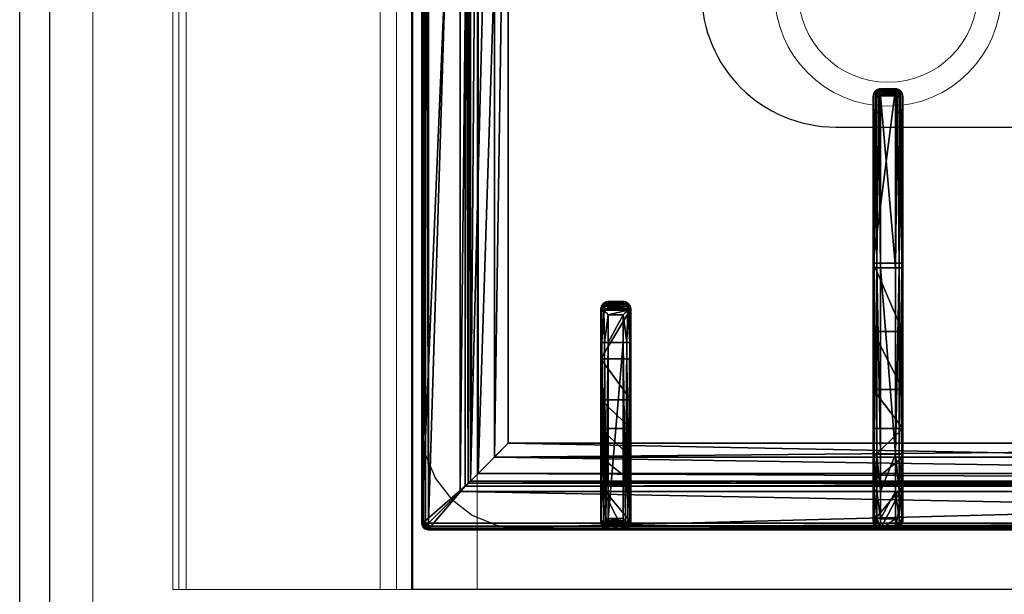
# Model space of a CAD drawing. Header units: millimetres. Extents: x 69858 to 162505, y 5570 to 25972.
# Tile 14 of 53: x 71794 to 72124, y 14119 to 14312. Entities that reach past the tile are written whole.
import ezdxf

# ---------------------------------------------------------------- set-up
doc = ezdxf.new("R2010")
doc.units = ezdxf.units.MM
doc.header["$LTSCALE"] = 2.5
doc.linetypes.add('CONTINUA', pattern=[0])
doc.linetypes.add('DASHED', pattern=[19.05, 12.7, -6.35])
for name, color, linetype in [('Arch', 7, 'Continuous'), ('IQ_200_3D', 1, 'Continuous'), ('IQ_204_2D', 7, 'CONTINUA'), ('IQ_204_3D', 7, 'Continuous')]:
    doc.layers.add(name, color=color, linetype=linetype)
for name, color, linetype, lineweight in [('CKD Equipments', 252, 'Continuous', 0), ('EQUIPMENT', 210, 'Continuous', 0), ('WALL', 132, 'Continuous', 25)]:
    doc.layers.add(name, color=color, linetype=linetype, lineweight=lineweight)

# ---------------------------------------------------------------- blocks, each defined once
blk = doc.blocks.new('*U95')
at = {"color": 8}
blk.add_lwpolyline([(0, -100), (6936.3, -100), (6936.3, -90), (0, -90)], close=True, dxfattribs=at)
blk = doc.blocks.new('ELECTROLUX-MC7-TOPFYERBRURNERS4')
at = {"layer": 'IQ_200_3D', "color": 8}
for points, invisible_edges in [([(54.11, -83.5, 900), (45.37, -84.65, 900), (0, -80.5, 900)], 10), ([(45.37, -84.65, 900), (37.22, -88.02, 900), (0, -80.5, 900)], 10), ([(37.22, -88.02, 900), (30.23, -93.39, 900), (0, -80.5, 900)], 10), ([(30.23, -93.39, 900), (24.86, -100.38, 900), (0, -80.5, 900)], 10), ([(24.86, -100.38, 900), (21.49, -108.53, 900), (0, -80.5, 900)], 10), ([(21.49, -108.53, 900), (20.34, -117.26, 900), (0, -80.5, 900)], 10), ([(0, -80.5, 900), (20.34, -117.26, 900), (20.34, -619.74, 900), (0, -655, 900)], 5), ([(400, -80.5, 900), (345.89, -83.5, 900), (54.11, -83.5, 900), (0, -80.5, 900)], 5)]:
    blk.add_3dface(points, dxfattribs=dict(at, invisible_edges=invisible_edges))
at = {"layer": 'IQ_204_2D', "color": 8}
for p, q in [((20, -651.5), (20, -85.5)), ((378, -83.5), (22, -83.5)), ((22.47, -143.5), (82.76, -143.5)), ((82.76, -143.5), (91.91, -143.5)), ((94.04, -143.5), (91.91, -143.5)), ((20, -151), (20, -146)), ((20, -151), (20, -146)), ((22, -151), (22, -146)), ((82.81, -146), (22, -146)), ((82.81, -151), (82.81, -146)), ((92.02, -146), (82.81, -146)), ((92.02, -146), (92.02, -151)), ((94.37, -146), (96.48, -146)), ((94.37, -151), (94.37, -146)), ((96.48, -146), (96.48, -151)), ((22, -151), (82.81, -151)), ((82.81, -151), (92.02, -151)), ((96.48, -151), (94.37, -151)), ((82.76, -153.5), (22.47, -153.5)), ((91.91, -153.5), (82.76, -153.5)), ((91.91, -153.5), (94.04, -153.5)), ((20.31, -237.25), (20.31, -242.25)), ((20.31, -237.25), (45.31, -237.25)), ((45.31, -234.75), (22.81, -234.75)), ((45.31, -237.25), (45.31, -234.75)), ((107.76, -234.75), (45.31, -234.75)), ((45.31, -237.25), (45.31, -242.25)), ((45.31, -237.25), (107.81, -237.25)), ((164.89, -234.75), (107.76, -234.75)), ((107.81, -237.25), (107.81, -242.25)), ((107.81, -237.25), (165.46, -237.25)), ((165.31, -234.75), (164.89, -234.75)), ((165.46, -237.25), (165.46, -242.25)), ((167.27, -236.66), (167.27, -242.84)), ((167.36, -237.25), (167.36, -242.25)), ((167.36, -237.25), (167.81, -237.25)), ((167.81, -237.25), (167.81, -242.25)), ((45.31, -242.25), (20.31, -242.25)), ((45.31, -244.75), (45.31, -242.25)), ((107.81, -242.25), (45.31, -242.25)), ((165.46, -242.25), (107.81, -242.25)), ((167.81, -242.25), (167.36, -242.25)), ((22.81, -244.75), (45.31, -244.75)), ((45.31, -244.75), (107.76, -244.75)), ((107.76, -244.75), (164.89, -244.75)), ((164.89, -244.75), (165.31, -244.75))]:
    blk.add_line(p, q, dxfattribs=at)
blk.add_lwpolyline([(48.98, -112.48), (351.02, -112.48), (351.02, -624.52), (48.98, -624.52)], close=True, dxfattribs=at)
blk.add_lwpolyline([(245, -353.5), (245, -222.25, 1), (155, -222.25), (155, -353.5)], format="xyb", dxfattribs=at)
for centre, radius, start, end in [((22, -85.5), 2, 90, 180), ((22.81, -237.25), 2.5, 90, 180), ((22.81, -242.25), 2.5, 180, 270)]:
    blk.add_arc(centre, radius, start, end, dxfattribs=at)
for centre, major_axis, ratio, start_param, end_param in [((22.47, -146), (0, 2.5), 0.948965, 0, 0.895145), ((82.76, -146), (0, 2.5), 0.02182, 4.712389, 6.283185), ((91.91, -146), (0, 2.5), 0.84544, -0.894481, 0), ((91.91, -146), (2.5, 2.5), 0.02182, 4.734206, 5.410521), ((91.91, -146), (-1.92, 1.92), 0.8391, 4.014257, 4.690572), ((82.76, -151), (0, 2.5), 0.02182, 3.141593, 4.712389), ((91.91, -151), (-2.5, 2.5), 0.02182, 4.014257, 4.690572), ((91.91, -151), (1.92, 1.92), 0.8391, 4.734206, 5.410521), ((22.47, -151), (0, 2.5), 0.948965, 2.246448, 3.141593), ((91.91, -151), (0, 2.5), 0.84544, 3.141593, 4.036074), ((107.76, -237.25), (0, 2.5), 0.02182, -1.570796, 0), ((164.89, -237.25), (0, 2.5), 0.951091, -0.914364, 0), ((165.31, -237.25), (2.5, 0), 0.99863, 0, 1.570796), ((163.89, -237.25), (-3.47, 0), 0.720185, 3.141593, 3.380139), ((107.76, -242.25), (0, 2.5), 0.02182, 3.141593, 4.712389), ((164.89, -242.25), (0, 2.5), 0.951091, 3.141593, 4.055957), ((165.31, -242.25), (2.5, 0), 0.99863, 4.712389, 6.283185), ((163.89, -242.25), (3.47, 0), 0.720185, -0.238546, 0)]:
    blk.add_ellipse(centre, major_axis=major_axis, ratio=ratio, start_param=start_param, end_param=end_param, dxfattribs=at)
for points, knots in [([(20.62, -144.44), (20.45, -144.64), (20.31, -144.87), (20.14, -145.25), (20.09, -145.41), (20.03, -145.71), (20.01, -145.86), (20, -146)], [11.858599, 11.858599, 11.858599, 11.858599, 12.773425, 12.773425, 13.35037, 13.35037, 13.927314, 13.927314, 13.927314, 13.927314]), ([(22, -146), (21.87, -145.86), (21.74, -145.71), (21.47, -145.41), (21.33, -145.25), (20.99, -144.87), (20.79, -144.64), (20.62, -144.44)], [0, 0, 0, 0, 0.576945, 0.576945, 1.153889, 1.153889, 2.068716, 2.068716, 2.068716, 2.068716]), ([(96.48, -146), (96.48, -145.84), (96.46, -145.68), (96.4, -145.36), (96.35, -145.2), (96.23, -144.89), (96.15, -144.74), (95.97, -144.47), (95.87, -144.34), (95.65, -144.12), (95.53, -144.02), (95.26, -143.83), (95.12, -143.75), (94.82, -143.63), (94.66, -143.58), (94.35, -143.51), (94.19, -143.5), (94.04, -143.5)], [15.096253, 15.096253, 15.096253, 15.096253, 15.567018, 15.567018, 16.037783, 16.037783, 16.508548, 16.508548, 16.979314, 16.979314, 17.45135, 17.45135, 17.923386, 17.923386, 18.395422, 18.395422, 18.867458, 18.867458, 18.867458, 18.867458]), ([(20, -151), (20.01, -151.14), (20.03, -151.29), (20.09, -151.59), (20.14, -151.75), (20.31, -152.13), (20.45, -152.36), (20.62, -152.56)], [0, 0, 0, 0, 0.576945, 0.576945, 1.153889, 1.153889, 2.068716, 2.068716, 2.068716, 2.068716]), ([(20.62, -152.56), (20.79, -152.36), (20.99, -152.13), (21.33, -151.75), (21.47, -151.59), (21.74, -151.29), (21.87, -151.14), (22, -151)], [11.858599, 11.858599, 11.858599, 11.858599, 12.773425, 12.773425, 13.35037, 13.35037, 13.927314, 13.927314, 13.927314, 13.927314]), ([(94.04, -153.5), (94.19, -153.5), (94.35, -153.49), (94.66, -153.42), (94.82, -153.37), (95.12, -153.25), (95.26, -153.17), (95.53, -152.98), (95.65, -152.88), (95.87, -152.66), (95.97, -152.53), (96.15, -152.26), (96.23, -152.11), (96.35, -151.8), (96.4, -151.64), (96.46, -151.32), (96.48, -151.16), (96.48, -151)], [3.776921, 3.776921, 3.776921, 3.776921, 4.248957, 4.248957, 4.720993, 4.720993, 5.193029, 5.193029, 5.665065, 5.665065, 6.135831, 6.135831, 6.606596, 6.606596, 7.077361, 7.077361, 7.548126, 7.548126, 7.548126, 7.548126]), ([(165.46, -237.25), (165.46, -237.25), (165.46, -237.25), (165.46, -237.25), (165.46, -237.25), (165.46, -237.25), (165.46, -237.25), (165.46, -237.24), (165.46, -237.24), (165.46, -237.24), (165.47, -237.24), (165.47, -237.23), (165.47, -237.23), (165.49, -237.21), (165.5, -237.2), (165.52, -237.18), (165.54, -237.16), (165.59, -237.09), (165.63, -237.05), (165.75, -236.91), (165.85, -236.81), (166.03, -236.6), (166.13, -236.49), (166.32, -236.27), (166.41, -236.16), (166.59, -235.94), (166.69, -235.83), (166.78, -235.72)], [8.18857, 8.18857, 8.18857, 8.18857, 8.190334, 8.190334, 8.192098, 8.192098, 8.195626, 8.195626, 8.202682, 8.202682, 8.216794, 8.216794, 8.245018, 8.245018, 8.301466, 8.301466, 8.414361, 8.414361, 8.640152, 8.640152, 9.091733, 9.091733, 9.543315, 9.543315, 9.994896, 9.994896, 10.458359, 10.458359, 10.458359, 10.458359]), ([(166.78, -235.72), (166.93, -235.92), (167.06, -236.13), (167.2, -236.45), (167.24, -236.56), (167.27, -236.66)], [11.917214, 11.917214, 11.917214, 11.917214, 12.775852, 12.775852, 13.165698, 13.165698, 13.165698, 13.165698]), ([(166.78, -243.78), (166.69, -243.67), (166.59, -243.56), (166.41, -243.34), (166.32, -243.23), (166.13, -243.01), (166.03, -242.9), (165.85, -242.69), (165.75, -242.59), (165.63, -242.45), (165.59, -242.4), (165.54, -242.34), (165.52, -242.32), (165.5, -242.3), (165.49, -242.29), (165.47, -242.27), (165.47, -242.27), (165.47, -242.26), (165.46, -242.26), (165.46, -242.26), (165.46, -242.26), (165.46, -242.25), (165.46, -242.25), (165.46, -242.25), (165.46, -242.25), (165.46, -242.25), (165.46, -242.25), (165.46, -242.25)], [5.918265, 5.918265, 5.918265, 5.918265, 6.381728, 6.381728, 6.833309, 6.833309, 7.284891, 7.284891, 7.736472, 7.736472, 7.962263, 7.962263, 8.075158, 8.075158, 8.131606, 8.131606, 8.15983, 8.15983, 8.173942, 8.173942, 8.180998, 8.180998, 8.184526, 8.184526, 8.18629, 8.18629, 8.188054, 8.188054, 8.188054, 8.188054]), ([(167.27, -242.84), (167.24, -242.94), (167.2, -243.04), (167.06, -243.37), (166.93, -243.58), (166.78, -243.78)], [0.764042, 0.764042, 0.764042, 0.764042, 1.153889, 1.153889, 2.012527, 2.012527, 2.012527, 2.012527])]:
    blk.add_open_spline(points, degree=3, knots=knots, dxfattribs=at)
at = {"layer": 'IQ_204_3D', "color": 8}
mesh = blk.add_polyface(dxfattribs=at)
corners = [(379.78, -85.71, 904.1), (380, -85.5, 900), (379.52, -84.72, 904.14), (379.73, -84.5, 900), (378, -83.5, 900), (378.78, -83.98, 904.14), (379, -83.77, 900), (377.79, -83.72, 904.1), (379.48, -85.71, 905.06), (379.29, -84.85, 905), (378.65, -85.21, 905.73), (378.76, -85.71, 905.75), (378.65, -84.21, 905), (377.79, -84.02, 905.06), (378.29, -84.85, 905.73), (377.79, -84.74, 905.75), (377.79, -85.71, 906), (22.21, -85.71, 906), (22.21, -84.74, 905.75), (22.21, -84.02, 905.06), (22.21, -83.72, 904.1), (22, -83.5, 900), (365.45, -638.95, 900), (22, -653.5, 900), (34.55, -638.95, 900), (365.45, -98.05, 900), (380, -651.5, 900), (34.55, -98.05, 900), (20, -85.5, 900), (21, -83.77, 900), (379.73, -652.5, 900), (379, -653.23, 900), (378, -653.5, 900), (20, -651.5, 900), (20.27, -652.5, 900), (21, -653.23, 900), (20.27, -84.5, 900), (21.22, -83.98, 904.14), (20.48, -84.72, 904.14), (20.22, -85.71, 904.1), (21.35, -84.21, 905), (21.71, -84.85, 905.73), (20.71, -84.85, 905), (20.52, -85.71, 905.06), (21.35, -85.21, 905.73), (21.24, -85.71, 905.75), (22.21, -651.29, 906), (21.24, -651.29, 905.75), (20.52, -651.29, 905.06), (20.22, -651.29, 904.1), (20.48, -652.28, 904.14), (21.22, -653.02, 904.14), (22.21, -653.28, 904.1), (20.71, -652.15, 905), (21.35, -651.79, 905.73), (21.35, -652.79, 905), (22.21, -652.98, 905.06), (21.71, -652.15, 905.73), (22.21, -652.26, 905.75), (35.55, -637.95, 899.73), (35.55, -99.05, 899.73), (36.28, -99.78, 899), (36.28, -637.22, 899), (38.88, -634.62, 902.5), (38.88, -102.38, 902.5), (36.31, -637.19, 905.06), (36.31, -99.81, 905.06), (32.81, -96.31, 906), (32.81, -640.69, 906), (48.98, -624.52, 885), (48.98, -112.48, 885), (44.36, -107.86, 885), (44.36, -629.14, 885), (377.79, -653.28, 904.1), (377.79, -652.98, 905.06), (377.79, -651.29, 906), (377.79, -652.26, 905.75), (363.72, -637.22, 899), (364.45, -637.95, 899.73), (364.45, -99.05, 899.73), (363.72, -99.78, 899), (367.19, -640.69, 906), (367.19, -96.31, 906), (378.78, -653.02, 904.14), (379.52, -652.28, 904.14), (379.78, -651.29, 904.1), (378.65, -652.79, 905), (378.29, -652.15, 905.73), (379.29, -652.15, 905), (379.48, -651.29, 905.06), (378.65, -651.79, 905.73), (378.76, -651.29, 905.75), (361.12, -634.62, 902.5), (351.02, -624.52, 885), (363.69, -637.19, 905.06), (355.64, -629.14, 885), (355.64, -107.86, 885), (351.02, -112.48, 885), (361.12, -102.38, 902.5), (363.69, -99.81, 905.06)]
mesh.append_faces([[corners[k] for k in face] for face in [(16, 10, 14), (17, 41, 44), (46, 54, 57), (75, 87, 90)]], dxfattribs={"color": 8})
mesh.append_faces([[corners[k] for k in face] for face in [(4, 5, 6), (8, 10, 11), (16, 11, 10), (15, 16, 14), (7, 19, 13), (13, 18, 15), (28, 38, 36), (19, 41, 18), (17, 18, 41), (45, 17, 44), (39, 48, 43), (43, 47, 45), (23, 51, 35), (48, 54, 47), (46, 47, 54), (58, 46, 57), (52, 74, 56), (76, 56, 74), (26, 84, 30), (74, 87, 76), (85, 88, 84), (88, 87, 86), (75, 76, 87), (91, 75, 90), (85, 8, 89), (11, 89, 8)]], dxfattribs={"vtx0": -1, "color": 8})
mesh.append_faces([[corners[k] for k in face] for face in [(16, 15, 17), (22, 23, 24), (25, 26, 22), (27, 21, 25), (21, 28, 29), (6, 1, 4), (4, 25, 21), (24, 28, 27), (35, 33, 23), (26, 25, 1), (23, 22, 32), (17, 45, 46), (75, 81, 46), (81, 16, 82), (46, 67, 17), (17, 82, 16), (93, 72, 69), (72, 93, 95), (70, 71, 97), (97, 95, 93)]], dxfattribs={"vtx0": -1, "vtx1": -1, "color": 8})
mesh.append_faces([[corners[k] for k in face] for face in [(21, 27, 28), (4, 1, 25), (26, 32, 22), (24, 23, 33)]], dxfattribs={"vtx0": -1, "vtx1": -1, "vtx2": -1, "color": 8})
mesh.append_faces([[corners[k] for k in face] for face in [(17, 15, 18), (24, 33, 28), (46, 45, 47), (75, 58, 76), (16, 91, 11)]], dxfattribs={"vtx0": -1, "vtx2": -1, "color": 8})
mesh.append_faces([[corners[k] for k in face] for face in [(0, 1, 2), (5, 2, 6), (8, 0, 9), (5, 12, 2), (5, 7, 12), (12, 13, 14), (12, 14, 9), (2, 9, 0), (10, 9, 14), (19, 18, 13), (4, 21, 7), (30, 31, 26), (34, 33, 35), (20, 21, 37), (38, 37, 36), (19, 20, 40), (38, 42, 37), (38, 39, 42), (42, 43, 44), (42, 44, 40), (37, 40, 20), (41, 40, 44), (48, 47, 43), (28, 33, 39), (49, 33, 50), (51, 50, 35), (48, 49, 53), (51, 55, 50), (51, 52, 55), (55, 56, 57), (55, 57, 53), (50, 53, 49), (54, 53, 57), (24, 27, 59), (61, 62, 60), (63, 64, 65), (67, 68, 66), (69, 70, 63), (61, 71, 62), (73, 74, 52), (58, 56, 76), (32, 73, 23), (62, 77, 59), (22, 24, 78), (27, 25, 60), (80, 61, 79), (73, 32, 83), (84, 83, 30), (74, 73, 86), (88, 89, 90), (88, 86, 84), (83, 84, 86), (92, 93, 63), (68, 81, 65), (92, 63, 94), (72, 95, 62), (95, 96, 77), (98, 97, 92), (81, 82, 94), (98, 92, 99), (77, 80, 78), (25, 22, 79), (0, 8, 85), (91, 89, 11), (80, 96, 61), (70, 97, 64), (64, 98, 66), (82, 67, 99), (1, 0, 26)]], dxfattribs={"vtx1": -1, "color": 8})
mesh.append_faces([[corners[k] for k in face] for face in [(31, 32, 26), (75, 46, 58), (75, 16, 81), (81, 68, 46), (68, 67, 46), (67, 82, 17), (70, 69, 71), (72, 71, 69), (71, 96, 97), (96, 95, 97), (16, 75, 91)]], dxfattribs={"vtx1": -1, "vtx2": -1, "color": 8})
mesh.append_faces([[corners[k] for k in face] for face in [(1, 3, 2), (4, 7, 5), (2, 3, 6), (8, 9, 10), (7, 13, 12), (12, 9, 2), (13, 15, 14), (7, 20, 19), (21, 20, 7), (6, 3, 1), (28, 36, 29), (21, 29, 37), (28, 39, 38), (37, 29, 36), (19, 40, 41), (39, 43, 42), (42, 40, 37), (43, 45, 44), (39, 49, 48), (33, 49, 39), (33, 34, 50), (23, 52, 51), (50, 34, 35), (48, 53, 54), (52, 56, 55), (55, 53, 50), (56, 58, 57), (27, 60, 59), (62, 59, 60), (64, 66, 65), (68, 65, 66), (70, 64, 63), (71, 72, 62), (73, 52, 23), (77, 78, 59), (24, 59, 78), (25, 79, 60), (61, 60, 79), (32, 31, 83), (26, 85, 84), (83, 31, 30), (74, 86, 87), (73, 83, 86), (85, 89, 88), (88, 90, 87), (89, 91, 90), (93, 69, 63), (81, 94, 65), (63, 65, 94), (95, 77, 62), (96, 80, 77), (97, 93, 92), (82, 99, 94), (92, 94, 99), (80, 79, 78), (22, 78, 79), (96, 71, 61), (97, 98, 64), (98, 99, 66), (67, 66, 99), (0, 85, 26)]], dxfattribs={"vtx2": -1, "color": 8})
mesh = blk.add_polyface(dxfattribs=at)
corners = [(92.02, -146, 934.6), (93.56, -152.56, 933.98), (93.56, -144.44, 933.98), (92.02, -151, 934.6), (94.37, -151, 932.53), (94.37, -146, 932.53), (96.29, -145.04, 920.55), (96.48, -146, 920.59), (95.76, -144.23, 920.43), (92.82, -143.75, 933.14), (94.04, -143.5, 920), (91.91, -143.5, 932.1), (94.97, -143.69, 920.24), (96.48, -151, 920.59), (96.29, -151.96, 920.55), (92.82, -153.25, 933.14), (95.76, -152.77, 920.43), (94.97, -153.31, 920.24), (94.04, -153.5, 920), (91.91, -153.5, 932.1), (82.76, -143.5, 932.5), (77.27, -143.5, 912.68), (24.21, -143.5, 932.5), (53.98, -143.5, 885), (36.28, -143.5, 899), (63.49, -143.5, 900.63), (44.36, -143.5, 885), (35.83, -143.5, 899.53), (35.23, -143.5, 899.88), (22.5, -143.5, 900), (34.55, -143.5, 900), (77.27, -153.5, 912.68), (53.98, -153.5, 885), (63.49, -153.5, 900.63), (82.76, -153.5, 932.5), (22.5, -153.5, 900), (34.55, -153.5, 900), (24.21, -153.5, 932.5), (35.23, -153.5, 899.88), (35.83, -153.5, 899.53), (44.36, -153.5, 885), (36.28, -153.5, 899), (21.73, -151, 933.1), (20, -151, 900), (21.9, -151.8, 933.81), (21.25, -153.17, 900), (22.36, -152.56, 934.45), (20.34, -152.25, 900), (23.18, -153.25, 933.58), (20, -146, 900), (21.73, -146, 933.1), (20.34, -144.75, 900), (21.25, -143.83, 900), (82.81, -152.25, 934.67), (82.81, -151, 935), (82.79, -153.17, 933.75), (23.02, -151.8, 934.87), (23.73, -151, 935), (82.81, -146, 935), (23.73, -146, 935), (22.36, -144.44, 934.45), (23.02, -145.2, 934.87), (21.9, -145.2, 933.81), (23.18, -143.75, 933.58), (82.79, -143.83, 933.75), (82.81, -144.75, 934.67)]
mesh.append_faces([[corners[k] for k in face] for face in [(5, 6, 2), (5, 7, 6), (6, 8, 2), (13, 4, 14), (16, 14, 1), (1, 14, 4), (42, 43, 44), (45, 46, 47), (46, 45, 48), (46, 44, 47), (44, 43, 47), (1, 55, 15), (48, 55, 46), (46, 53, 56), (57, 56, 54), (50, 62, 49), (49, 62, 51), (63, 52, 60), (52, 51, 60), (60, 51, 62), (61, 65, 60), (59, 58, 61), (60, 64, 63), (9, 64, 2)]], dxfattribs={"color": 8})
mesh.append_faces([[corners[k] for k in face] for face in [(0, 1, 2), (15, 16, 1), (16, 15, 17), (19, 17, 15), (32, 25, 33), (35, 48, 45), (35, 30, 36), (3, 53, 1), (53, 55, 1), (55, 53, 46), (58, 65, 61), (65, 64, 60), (64, 65, 2), (65, 0, 2)]], dxfattribs={"vtx0": -1, "color": 8})
mesh.append_faces([[corners[k] for k in face] for face in [(20, 21, 22), (23, 24, 25), (25, 22, 21), (30, 22, 28), (12, 17, 10), (17, 12, 16), (6, 14, 8), (8, 16, 12), (18, 34, 31), (37, 31, 34), (51, 29, 49), (49, 30, 43)]], dxfattribs={"vtx0": -1, "vtx1": -1, "color": 8})
mesh.append_faces([[corners[k] for k in face] for face in [(25, 28, 22), (37, 38, 33), (35, 43, 30)]], dxfattribs={"vtx0": -1, "vtx1": -1, "vtx2": -1, "color": 8})
mesh.append_faces([[corners[k] for k in face] for face in [(37, 33, 31), (33, 39, 41), (34, 15, 55), (34, 55, 48), (58, 54, 3), (54, 58, 59), (20, 63, 64), (20, 64, 9)]], dxfattribs={"vtx0": -1, "vtx2": -1, "color": 8})
mesh.append_faces([[corners[k] for k in face] for face in [(1, 4, 2), (2, 8, 9), (10, 11, 12), (12, 9, 8), (4, 13, 5), (18, 17, 19), (11, 10, 20), (29, 22, 30), (7, 13, 6), (10, 18, 21), (25, 21, 33), (19, 34, 18), (35, 36, 37), (40, 32, 41), (37, 48, 35), (43, 42, 49), (45, 47, 35), (19, 15, 34), (37, 34, 48), (0, 58, 3), (57, 54, 59), (42, 44, 50), (46, 60, 44), (60, 46, 61), (59, 61, 57), (62, 50, 44), (22, 29, 63), (22, 63, 20), (11, 20, 9), (26, 23, 40), (24, 26, 41), (36, 30, 38), (24, 41, 27), (39, 38, 27)]], dxfattribs={"vtx1": -1, "color": 8})
mesh.append_faces([[corners[k] for k in face] for face in [(10, 21, 20), (24, 27, 25), (27, 28, 25), (13, 14, 6), (14, 16, 8), (36, 38, 37), (38, 39, 33), (32, 33, 41), (47, 43, 35), (29, 30, 49), (3, 54, 53), (58, 0, 65)]], dxfattribs={"vtx1": -1, "vtx2": -1, "color": 8})
mesh.append_faces([[corners[k] for k in face] for face in [(0, 3, 1), (4, 5, 2), (11, 9, 12), (13, 7, 5), (23, 26, 24), (17, 18, 10), (18, 31, 21), (32, 23, 25), (21, 31, 33), (42, 50, 49), (51, 52, 29), (54, 56, 53), (46, 56, 61), (60, 62, 44), (61, 56, 57), (29, 52, 63), (23, 32, 40), (26, 40, 41), (30, 28, 38), (41, 39, 27), (38, 28, 27)]], dxfattribs={"vtx2": -1, "color": 8})
mesh = blk.add_polyface(dxfattribs=at)
corners = [(167.34, -236.95, 930.72), (167.81, -237.25, 922), (167.27, -236.66, 931.11), (167.36, -237.1, 930.62), (167.36, -237.25, 930.59), (167.48, -236, 922), (166.78, -235.72, 931.91), (165.31, -234.75, 922), (165.94, -235.01, 931.06), (166.56, -235.08, 922), (164.89, -234.75, 930.01), (107.79, -235.08, 933.75), (107.76, -234.75, 932.5), (107.81, -236, 934.67), (166.08, -236.54, 932.35), (165.46, -237.24, 932.48), (107.81, -237.25, 935), (165.48, -237.22, 932.48), (165.52, -237.18, 932.48), (165.58, -237.1, 932.47), (165.74, -236.93, 932.45), (109.4, -234.75, 922), (66.99, -234.75, 904.45), (22.81, -234.75, 910), (86.45, -234.75, 917.44), (53.98, -234.75, 885), (36.28, -234.75, 899), (44.36, -234.75, 885), (35.83, -234.75, 899.53), (35.23, -234.75, 899.88), (34.55, -234.75, 900), (22.81, -234.75, 900), (25.83, -234.75, 921.25), (34.06, -234.75, 929.49), (45.31, -234.75, 932.5), (167.48, -243.5, 922), (109.4, -244.75, 922), (167.81, -242.25, 922), (166.56, -244.41, 922), (165.31, -244.75, 922), (45.31, -237.25, 935), (45.31, -236, 934.67), (32.81, -237.25, 931.65), (32.98, -236, 931.36), (23.66, -237.25, 922.5), (33.44, -235.08, 930.57), (45.31, -235.08, 933.75), (24.75, -235.08, 921.87), (23.95, -236, 922.33), (21.56, -235.08, 910), (20.31, -237.25, 910), (20.65, -236, 910), (21.56, -235.08, 900), (20.31, -237.25, 900), (20.65, -236, 900), (45.31, -242.25, 935), (107.81, -242.25, 935), (32.81, -242.25, 931.65), (23.66, -242.25, 922.5), (20.31, -242.25, 910), (20.31, -242.25, 900), (34.55, -244.75, 900), (22.81, -244.75, 900), (21.56, -244.41, 900), (20.65, -243.5, 900), (164.89, -244.75, 930.01), (166.78, -243.78, 931.91), (167.27, -242.84, 931.11), (167.36, -242.25, 930.59), (167.36, -242.4, 930.62), (167.34, -242.55, 930.72), (165.94, -244.49, 931.06), (107.76, -244.75, 932.5), (86.45, -244.75, 917.44), (45.31, -244.75, 932.5), (34.06, -244.75, 929.49), (25.83, -244.75, 921.25), (22.81, -244.75, 910), (66.99, -244.75, 904.45), (35.23, -244.75, 899.88), (35.83, -244.75, 899.53), (44.36, -244.75, 885), (53.98, -244.75, 885), (36.28, -244.75, 899), (107.79, -244.41, 933.75), (166.08, -242.96, 932.35), (107.81, -243.5, 934.67), (165.74, -242.57, 932.45), (165.58, -242.4, 932.47), (165.52, -242.32, 932.48), (165.48, -242.28, 932.48), (165.46, -242.25, 932.48), (20.65, -243.5, 910), (23.95, -243.5, 922.33), (24.75, -244.41, 921.87), (21.56, -244.41, 910), (33.44, -244.41, 930.57), (32.98, -243.5, 931.36), (45.31, -244.41, 933.75), (45.31, -243.5, 934.67)]
mesh.append_faces([[corners[k] for k in face] for face in [(2, 5, 6), (8, 6, 9), (9, 6, 5), (8, 11, 6), (6, 13, 14), (35, 66, 38), (66, 35, 67), (66, 71, 38), (85, 86, 66), (66, 84, 71)]], dxfattribs={"color": 8})
mesh.append_faces([[corners[k] for k in face] for face in [(7, 8, 9), (11, 13, 6), (42, 41, 43), (45, 48, 43), (32, 49, 47), (50, 48, 51), (51, 47, 49), (40, 13, 41), (41, 11, 46), (53, 51, 54), (54, 49, 52), (55, 42, 57), (50, 58, 44), (44, 57, 42), (37, 67, 35), (86, 84, 66), (58, 92, 93), (94, 97, 93), (75, 98, 96), (55, 97, 99), (99, 96, 98), (59, 64, 92), (62, 95, 63), (63, 92, 64), (86, 55, 99), (67, 6, 66), (14, 66, 6), (21, 73, 24), (82, 22, 78), (78, 24, 73)]], dxfattribs={"vtx0": -1, "color": 8})
mesh.append_faces([[corners[k] for k in face] for face in [(10, 21, 12), (22, 23, 24), (25, 26, 22), (24, 12, 21), (7, 5, 21), (35, 36, 37), (23, 49, 32), (34, 46, 12), (13, 11, 41), (54, 31, 53), (62, 60, 61), (36, 72, 73), (77, 73, 76), (83, 78, 80), (74, 98, 75), (4, 0, 68), (1, 4, 37)]], dxfattribs={"vtx0": -1, "vtx1": -1, "color": 8})
mesh.append_faces([[corners[k] for k in face] for face in [(15, 17, 16), (17, 18, 16), (18, 19, 16), (23, 22, 30), (31, 61, 53), (77, 61, 78), (88, 89, 56), (89, 90, 56), (90, 91, 56), (16, 56, 15), (56, 91, 15), (18, 89, 19), (89, 18, 90), (15, 90, 17), (90, 15, 91), (17, 90, 18), (89, 88, 19), (70, 68, 0)]], dxfattribs={"vtx0": -1, "vtx1": -1, "vtx2": -1, "color": 8})
mesh.append_faces([[corners[k] for k in face] for face in [(12, 11, 8), (16, 14, 13), (21, 1, 37), (34, 45, 46), (12, 46, 11), (23, 52, 49), (77, 78, 73), (72, 71, 84), (77, 94, 95), (72, 84, 98), (84, 86, 99)]], dxfattribs={"vtx0": -1, "vtx2": -1, "color": 8})
mesh.append_faces([[corners[k] for k in face] for face in [(0, 1, 2), (0, 3, 1), (10, 12, 8), (20, 14, 16), (7, 21, 10), (31, 23, 30), (9, 5, 7), (38, 39, 35), (40, 41, 42), (42, 43, 44), (45, 33, 47), (45, 43, 46), (32, 47, 33), (48, 44, 43), (41, 46, 43), (31, 52, 23), (51, 49, 54), (40, 55, 16), (40, 42, 55), (58, 57, 44), (50, 53, 59), (30, 61, 31), (63, 64, 62), (39, 38, 65), (70, 67, 37), (71, 65, 38), (39, 65, 36), (62, 61, 77), (81, 82, 83), (65, 71, 72), (87, 88, 56), (59, 92, 58), (58, 93, 57), (94, 76, 96), (94, 93, 95), (75, 96, 76), (97, 57, 93), (92, 95, 93), (60, 64, 59), (95, 92, 63), (98, 84, 99), (2, 6, 67), (20, 87, 14), (20, 19, 87), (85, 66, 14), (3, 0, 4), (2, 67, 0), (69, 68, 70), (36, 73, 21), (22, 24, 78), (81, 27, 82), (83, 26, 81), (26, 83, 28), (61, 30, 79), (29, 28, 79)]], dxfattribs={"vtx1": -1, "color": 8})
mesh.append_faces([[corners[k] for k in face] for face in [(3, 4, 1), (26, 28, 22), (28, 29, 22), (29, 30, 22), (23, 32, 24), (32, 33, 24), (33, 34, 24), (34, 12, 24), (5, 1, 21), (39, 36, 35), (36, 21, 37), (40, 16, 13), (55, 56, 16), (64, 60, 62), (60, 53, 61), (68, 69, 37), (65, 72, 36), (72, 74, 73), (74, 75, 73), (75, 76, 73), (61, 79, 78), (79, 80, 78), (82, 78, 83), (86, 85, 56), (62, 77, 95), (56, 55, 86), (74, 72, 98), (88, 87, 19), (67, 70, 0), (4, 68, 37)]], dxfattribs={"vtx1": -1, "vtx2": -1, "color": 8})
mesh.append_faces([[corners[k] for k in face] for face in [(1, 5, 2), (7, 10, 8), (19, 20, 16), (25, 27, 26), (34, 33, 45), (45, 47, 48), (50, 44, 48), (51, 48, 47), (53, 50, 51), (50, 59, 58), (53, 60, 59), (54, 52, 31), (69, 70, 37), (85, 87, 56), (77, 76, 94), (94, 96, 97), (55, 57, 97), (99, 97, 96), (87, 85, 14), (82, 25, 22), (27, 25, 82), (26, 27, 81), (83, 80, 28), (30, 29, 79), (28, 80, 79)]], dxfattribs={"vtx2": -1, "color": 8})
blk = doc.blocks.new('ELECTROLUX-MC-BURNER6')
for radius in [38, 30]:
    blk.add_circle((0, 0), radius)
blk = doc.blocks.new('ARCH')
at = {"layer": 'CKD Equipments', "color": 8}
for p, q in [((115762.15, 11253.55, -880), (115762.15, 12053.55, -880)), ((115842.15, 11253.55, -880), (115842.15, 12053.55, -880)), ((116417.15, 11253.55, -880), (115762.15, 11253.55, -880))]:
    blk.add_line(p, q, dxfattribs=at)
blk.add_lwpolyline([(115735.38, 12600.23), (115735.38, 10800.23), (116535.38, 10800.23), (116535.38, 12600.23), (115735.38, 12600.23)], dxfattribs=at)
for points, invisible_edges in [([(115762.49, 11253.55, 32.22), (115762.15, 11253.55, 30.5), (115762.15, 12053.55, 30.5), (115762.49, 12053.55, 32.22)], 8), ([(115762.15, 11253.55, 22.7), (115762.28, 11253.55, 21.81), (115762.28, 12053.55, 21.81), (115762.15, 12053.55, 22.7)], 2), ([(115762.28, 11253.55, 21.81), (115762.7, 11253.55, 21.01), (115762.7, 12053.55, 21.01), (115762.28, 12053.55, 21.81)], 10), ([(115763.47, 11253.55, 33.68), (115762.49, 11253.55, 32.22), (115762.49, 12053.55, 32.22), (115763.47, 12053.55, 33.68)], 10), ([(115762.7, 11253.55, 21.01), (115763.34, 11253.55, 20.39), (115763.34, 12053.55, 20.39), (115762.7, 12053.55, 21.01)], 10), ([(115763.34, 11253.55, 20.39), (115764.15, 11253.55, 20), (115764.15, 12053.55, 20), (115763.34, 12053.55, 20.39)], 8), ([(115764.93, 11253.55, 34.66), (115763.47, 11253.55, 33.68), (115763.47, 12053.55, 33.68), (115764.93, 12053.55, 34.66)], 10), ([(115766.65, 11253.55, 35), (115764.93, 11253.55, 34.66), (115764.93, 12053.55, 34.66), (115766.65, 12053.55, 35)], 2), ([(115833.76, 11253.55, 34.58), (115831.65, 11253.55, 35), (115831.65, 12053.55, 35), (115833.76, 12053.55, 34.58)], 8), ([(115835.54, 11253.55, 33.39), (115833.76, 11253.55, 34.58), (115833.76, 12053.55, 34.58), (115835.54, 12053.55, 33.39)], 10), ([(115836.73, 11253.55, 31.6), (115835.54, 11253.55, 33.39), (115835.54, 12053.55, 33.39), (115836.73, 12053.55, 31.6)], 10), ([(115837.15, 11253.55, 29.5), (115836.73, 11253.55, 31.6), (115836.73, 12053.55, 31.6), (115837.15, 12053.55, 29.5)], 2), ([(115837.6, 11253.55, 23.59), (115837.15, 11253.55, 25.7), (115837.15, 12053.55, 25.7), (115837.6, 12053.55, 23.59)], 8), ([(115838.79, 11253.55, 21.78), (115837.6, 11253.55, 23.59), (115837.6, 12053.55, 23.59), (115838.79, 12053.55, 21.78)], 10), ([(115840.56, 11253.55, 20.53), (115838.79, 11253.55, 21.78), (115838.79, 12053.55, 21.78), (115840.56, 12053.55, 20.53)], 10), ([(115842.65, 11253.55, 20), (115840.56, 11253.55, 20.53), (115840.56, 12053.55, 20.53), (115842.65, 12053.55, 20)], 2), ([(116417.15, 11253.55, -230), (116417.15, 11253.55, 20), (115764.15, 11253.55, 20), (115864.15, 11253.55, -156)], 12), ([(115764.15, 11253.55, 20), (115764.15, 11253.55, -156), (115864.15, 11253.55, -156)], 8), ([(115864.15, 11253.55, -156), (116417.15, 11253.55, -230), (115864.15, 11253.55, -230)], 1)]:
    blk.add_3dface(points, dxfattribs=dict(at, invisible_edges=invisible_edges))
for points in [[(115762.15, 11253.55, 30.5), (115762.15, 11253.55, 22.7), (115762.15, 12053.55, 22.7), (115762.15, 12053.55, 30.5)], [(115764.15, 11253.55, -156), (115764.15, 11253.55, 20), (115764.15, 12053.55, 20), (115764.15, 12053.55, -156)], [(115864.15, 11253.55, -156), (115764.15, 11253.55, -156), (115764.15, 12053.55, -156), (115864.15, 12053.55, -156)], [(115831.65, 11253.55, 35), (115766.65, 11253.55, 35), (115766.65, 12053.55, 35), (115831.65, 12053.55, 35)], [(115837.15, 11253.55, 25.7), (115837.15, 11253.55, 29.5), (115837.15, 12053.55, 29.5), (115837.15, 12053.55, 25.7)], [(116417.15, 11253.55, -230), (115864.15, 11253.55, -230), (115864.15, 12053.55, -230), (116417.15, 12053.55, -230)], [(115864.15, 11253.55, -230), (115864.15, 12053.55, -230), (115864.15, 12053.55, -156), (115864.15, 11253.55, -156)]]:
    blk.add_3dface(points, dxfattribs=at)
at = {"layer": 'EQUIPMENT', "color": 8, "linetype": 'DASHED', "lineweight": 18, "ltscale": 800}
blk.add_lwpolyline([(115720.83, 13210.58), (115720.83, 10791.76), (116720.83, 10791.76), (116720.83, 13210.58)], close=True, dxfattribs=at)
at = {"layer": 'CKD Equipments', "color": 8, "rotation": 90}
for name, p in [('ELECTROLUX-MC7-TOPFYERBRURNERS4', (115762.15, 11253.55, -880)), ('ELECTROLUX-MC-BURNER6', (116001.9, 11453.55, -880))]:
    blk.add_blockref(name, p, dxfattribs=at)
at = {"layer": 'WALL', "color": 8, "xscale": -1, "rotation": 89.99999999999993}
blk.add_blockref('*U95', (115620.83, 13310.58), dxfattribs=at)

msp = doc.modelspace()

# ---------------------------------------------------------------- block references
at = {"layer": 'Arch'}
msp.add_blockref('ARCH', (-43916.74, 2867.04), dxfattribs=at)

doc.saveas('drawing.dxf')
